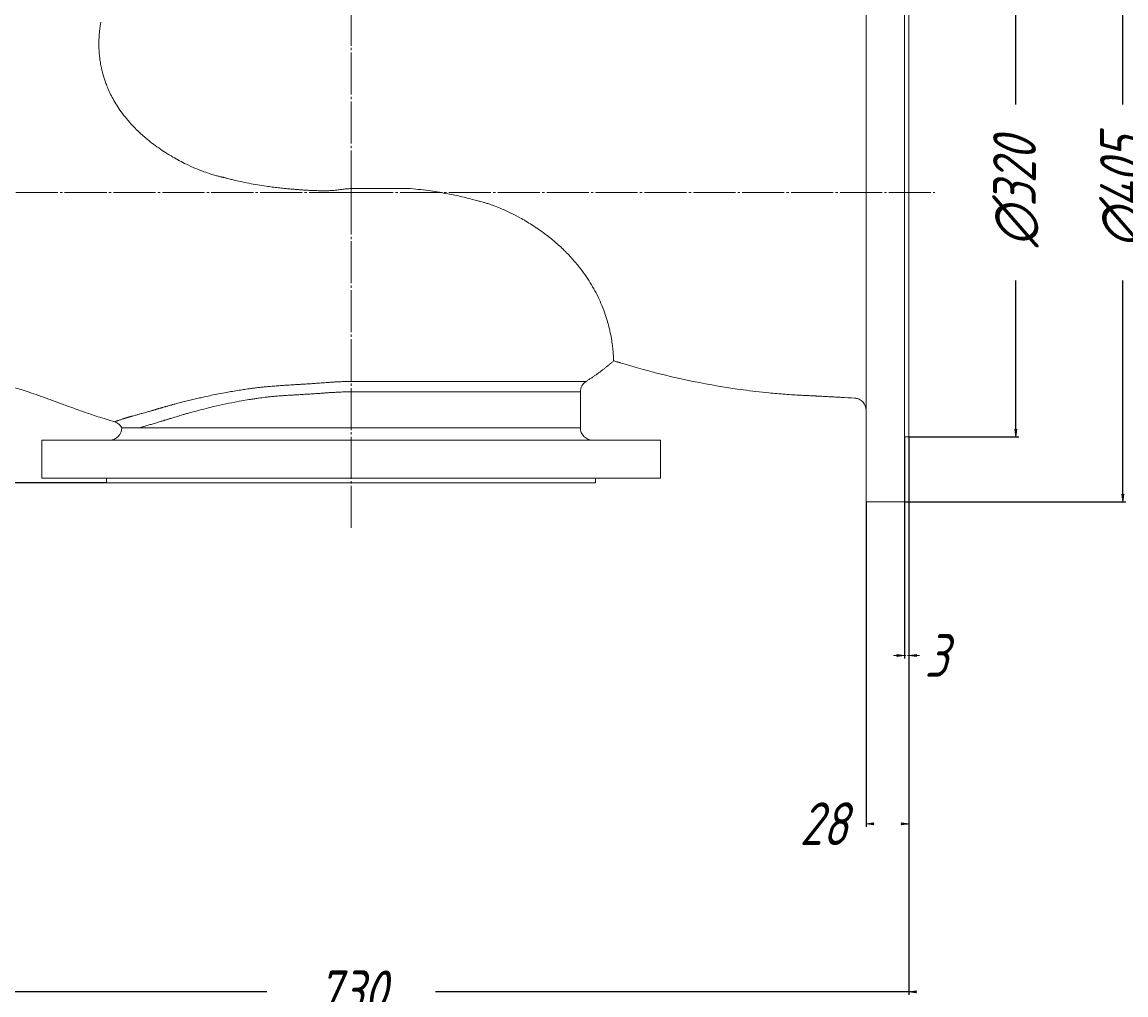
# Model space of a CAD drawing. Header units: millimetres. Extents: x 0 to 2100, y -1326 to 326.
# Tile 3 of 5: x 560 to 1282, y -743 to -107. Entities that reach past the tile are written whole.
import ezdxf

# ---------------------------------------------------------------- set-up
doc = ezdxf.new("R2010")
doc.units = ezdxf.units.MM
doc.linetypes.add('K5LT_AXLED', pattern=[31.9932975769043, 27.4932975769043, -1.5, 1.5, -1.5])
doc.linetypes.add('K5LT_THIN', pattern=[0])
doc.layers.add('Системный слой', color=7, linetype='Continuous')
doc.styles.add('KDIMTEXTSTYLE', font='GOST_AU.SHX', dxfattribs={"width": 0.96, "oblique": 15, "height": 5})
doc.dimstyles.new('KDIMSTYLE (1.00)', dxfattribs={"dimtxt": 5, "dimasz": 1, "dimexe": 2, "dimexo": 0, "dimgap": 1, "dimtad": 1, "dimtxsty": 'KDIMTEXTSTYLE', "dimsah": 1, "dimcen": 0, "dimdle": 1, "dimadec": 0, "dimazin": 0, "dimtfac": 0.667, "dimtmove": 0, "dimatfit": 3, "dimfxl": 1, "dimtvp": 1, "dimtolj": 1, "dimtzin": 0, "dimarcsym": 0})

# ---------------------------------------------------------------- blocks, each defined once
blk = doc.blocks.new('KDIMARROW_01')
at = {"layer": 'Системный слой'}
blk.add_hatch(color=0, dxfattribs=at).paths.add_polyline_path([(0, 0), (-5, 0.658262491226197), (-4.5, 5.51091059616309e-16), (-5, -0.6582624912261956)])
at = {"layer": 'Системный слой', "color": 0, "linetype": 'K5LT_THIN', "lineweight": 9}
for p, q in [((-4.5, 5.51091059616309e-16), (-5, 0.658262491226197)), ((-5, 0.658262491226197), (0, 0)), ((0, 0), (-5, -0.6582624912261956)), ((-5, -0.6582624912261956), (-4.5, 5.51091059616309e-16)), ((0, 0), (-1, 0))]:
    blk.add_line(p, q, dxfattribs=at)
blk = doc.blocks.new('U1')
at = {"layer": 'Системный слой', "color": 30, "linetype": 'K5LT_AXLED', "lineweight": 9, "true_color": 0xff8000}
for q in [(775, 325.9999999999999), (374.5000000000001, -218.0000000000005), (1157, -218.0000000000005), (775, -438)]:
    blk.add_line((775, -218.0000000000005), q, dxfattribs=at)
blk = doc.blocks.new('KDIMARROW_02')
at = {"layer": 'Системный слой'}
blk.add_hatch(color=0, dxfattribs=at).paths.add_polyline_path([(4.5, -5.51091059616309e-16), (5, 0.6582624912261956), (0, 0), (5, -0.658262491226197)])
at = {"layer": 'Системный слой', "color": 0, "linetype": 'K5LT_THIN', "lineweight": 9}
for p, q in [((0, 0), (-1, 0)), ((5, 0.6582624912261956), (0, 0)), ((0, 0), (5, -0.658262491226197)), ((0, 0), (7, -8.572527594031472e-16)), ((4.5, -5.51091059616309e-16), (5, 0.6582624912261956)), ((5, -0.658262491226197), (4.5, -5.51091059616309e-16))]:
    blk.add_line(p, q, dxfattribs=at)

msp = doc.modelspace()

# ---------------------------------------------------------------- linework, layer by layer
at = {"layer": 'Системный слой', "color": 7, "linetype": 'K5LT_THIN', "lineweight": 9}
for p, q in [((1112, -218.0000000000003), (1112, -15.50000000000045)), ((1137, -218.0000000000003), (1137, -15.50000000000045)), ((1140, -58.00000000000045), (1140, -218.0000000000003)), ((1112, -128.6206171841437), (1112, -160.4714676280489)), ((775, -215.5233826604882), (813.9208412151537, -215.5233826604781)), ((1112, -420.5000000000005), (1112, -218.0000000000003)), ((1137, -420.5000000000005), (1137, -218.0000000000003)), ((1140, -218.0000000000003), (1140, -378.0000000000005)), ((775, -341.6992703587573), (928.707784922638, -341.6992703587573)), ((775, -348.4503361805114), (924.9999999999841, -348.4503361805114)), ((924.9999999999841, -372.0000000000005), (924.9999999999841, -348.4503361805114)), ((924.9999999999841, -372.0000000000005), (924.9999999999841, -348.4503361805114)), ((625.000000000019, -372.0000000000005), (636.638204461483, -371.9999999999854)), ((636.638204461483, -371.9999999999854), (775, -372.0000000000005)), ((775, -372.0000000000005), (924.9999999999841, -372.0000000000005)), ((572.5000000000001, -380.0000000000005), (775, -380.0000000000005)), ((572.5000000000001, -405.0000000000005), (572.5000000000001, -380.0000000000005)), ((775, -380.0000000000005), (977.5, -380.0000000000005)), ((977.5000000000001, -405.0000000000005), (977.5000000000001, -380.0000000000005)), ((1137, -378.0000000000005), (1140, -378.0000000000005)), ((572.5000000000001, -405.0000000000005), (775, -405.0000000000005)), ((615.0000000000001, -405.0000000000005), (615.0000000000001, -408.0000000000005)), ((775, -408.0000000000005), (615.0000000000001, -408.0000000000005)), ((775, -405.0000000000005), (977.5, -405.0000000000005)), ((935.0000000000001, -408.0000000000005), (775, -408.0000000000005)), ((935.0000000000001, -405.0000000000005), (935.0000000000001, -408.0000000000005)), ((1137, -420.5000000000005), (1112, -420.5000000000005))]:
    msp.add_line(p, q, dxfattribs=at)
for centre, radius, start, end in [((933.0000000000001, -348.4503361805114), 8, 122.4475203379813, 179.9999999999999), ((1104.00022013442, -360.5711872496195), 7.999779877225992, 0.003091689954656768, 86.85180763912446), ((617.9559850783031, -375.7923414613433), 7.999999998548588, 28.29703748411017, 73.54644294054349), ((617.0000000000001, -372.0000000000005), 8, 270, 0), ((933.0000000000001, -372.0000000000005), 8, 180, 270)]:
    msp.add_arc(centre, radius, start, end, dxfattribs=at)
for points, knots in [([(611.2160721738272, -106.5902630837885), (611.2197035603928, -106.5932032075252), (611.1618075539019, -106.9021887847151), (610.9759767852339, -108.0134479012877), (610.797875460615, -109.2274188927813), (610.6384688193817, -110.3490879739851), (610.5008072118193, -111.5225857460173), (610.3592206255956, -112.7906316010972), (610.2238406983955, -114.1782525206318), (610.1319304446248, -115.5746957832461), (610.0428623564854, -116.9744876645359), (609.9761045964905, -118.3919480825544), (609.953320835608, -119.8821536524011), (609.9505722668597, -121.4915678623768), (609.9682562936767, -123.199453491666), (610.0365194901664, -124.9374999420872), (610.1626721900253, -126.6123789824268), (610.299883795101, -128.2979389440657), (610.4831831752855, -130.0998234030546), (610.754340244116, -132.0336171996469), (611.0761559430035, -133.9461394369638), (611.4227629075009, -135.8269100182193), (611.8303955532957, -137.7212440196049), (612.350402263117, -139.770146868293), (612.968528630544, -142.0481510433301), (613.7907714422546, -144.6265395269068), (614.8681641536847, -147.6266749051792), (616.2857182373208, -151.064430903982), (618.1091848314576, -154.9053798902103), (620.3422808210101, -158.9297119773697), (622.9942659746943, -163.142248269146), (626.1661462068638, -167.5565998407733), (630.042257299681, -172.2462966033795), (634.7866812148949, -177.2644368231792), (641.0557854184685, -182.9954418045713), (648.9309521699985, -189.0545317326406), (657.9563392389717, -194.799897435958), (666.1187808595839, -199.1290351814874), (672.9788328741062, -202.2428700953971), (678.3360819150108, -204.3654051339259), (682.7695398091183, -205.8915854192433), (686.0124774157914, -206.8633829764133), (688.1417619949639, -207.4317884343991), (689.4151826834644, -207.744479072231), (690.2347743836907, -207.9368945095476), (690.8760432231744, -208.0736364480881), (691.4839506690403, -208.2057426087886), (692.1862363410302, -208.3855277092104), (693.0905865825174, -208.6187433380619), (694.3622933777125, -208.9501331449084), (696.1624785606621, -209.4122272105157), (698.8577336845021, -210.0690234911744), (702.8671595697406, -210.9878069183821), (708.0711459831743, -212.0624431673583), (713.7469613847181, -213.0890572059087), (718.8911506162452, -213.8957499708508), (723.3398299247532, -214.5129351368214), (727.2498609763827, -214.9948512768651), (730.8662012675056, -215.3861180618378), (734.0389388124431, -215.6829938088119), (736.9844666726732, -215.9260685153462), (739.7915241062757, -216.1530511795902), (742.5101262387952, -216.3549770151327), (745.0901242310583, -216.5305872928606), (747.5346004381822, -216.6670629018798), (749.9929748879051, -216.7764258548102), (752.3274398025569, -216.8580754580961), (754.6079069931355, -216.9137519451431), (756.6563492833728, -216.9293431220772), (758.5634137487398, -216.9177582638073), (760.2108683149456, -216.8878287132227), (761.6308829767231, -216.8419207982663), (763.0608925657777, -216.770684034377), (764.708813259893, -216.6250205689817), (766.7466100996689, -216.3682156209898), (769.1623748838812, -216.0132483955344), (771.943503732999, -215.6449457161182), (773.9404559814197, -215.5211786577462), (775, -215.5233826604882)], [0, 0, 0, 0, 3.624292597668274, 6.425015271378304, 8.280533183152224, 9.74389168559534, 11.03457215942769, 12.43234554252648, 13.70276577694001, 14.90115624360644, 15.95577233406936, 16.97753010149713, 17.98564231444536, 18.97703082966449, 20.05074921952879, 21.06773969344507, 21.9404087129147, 22.75610738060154, 23.68256119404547, 24.62335007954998, 25.51559936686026, 26.30249626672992, 27.11165255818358, 27.94306824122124, 28.84758107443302, 29.85514867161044, 30.96577103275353, 32.2575573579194, 33.64977229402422, 35.09838429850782, 36.53543720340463, 38.07821676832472, 39.75550728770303, 41.57441564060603, 43.62542250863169, 46.41531407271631, 49.18574237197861, 51.68492907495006, 53.34333039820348, 54.81262679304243, 55.98918262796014, 56.84655778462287, 57.35279482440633, 57.6479282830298, 57.83640312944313, 57.98882201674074, 58.14549172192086, 58.30641224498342, 58.5337229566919, 58.84319005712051, 59.28941908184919, 59.91968655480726, 60.91336870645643, 62.35616630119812, 63.87682077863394, 65.19877362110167, 66.21825047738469, 67.20595095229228, 68.09887169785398, 68.90363589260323, 69.58374061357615, 70.32038292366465, 70.98198339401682, 71.58265258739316, 72.19880654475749, 72.78891104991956, 73.41127469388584, 73.9209460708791, 74.45459545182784, 74.930049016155, 75.33527879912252, 75.66940573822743, 75.98791129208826, 76.39667909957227, 76.90770052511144, 77.53356347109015, 78.23693798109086, 79, 79, 79, 79]), ([(813.9208412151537, -215.5233826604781), (818.3338764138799, -215.9232793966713), (826.4782541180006, -216.8634657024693), (837.6804438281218, -218.7190209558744), (846.3366511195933, -220.5587330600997), (852.6601911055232, -222.1269844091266), (856.6776272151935, -223.2125610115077), (859.3988003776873, -223.9034461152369), (861.4001802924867, -224.4314569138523), (863.4531580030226, -225.0303410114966), (866.0768192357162, -225.8967603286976), (869.5681824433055, -227.1623580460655), (874.0655874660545, -228.9809775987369), (879.485152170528, -231.453316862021), (886.0700815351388, -234.8477423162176), (893.7330328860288, -239.3827151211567), (901.909874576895, -245.0370598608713), (909.4730499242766, -251.17184838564), (916.0132384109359, -257.3476315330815), (921.4847178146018, -263.3071638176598), (926.0945895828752, -269.0687294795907), (929.9148797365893, -274.5365973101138), (933.1896315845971, -279.8550689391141), (936.0797006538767, -285.2313877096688), (938.6807252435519, -290.8754397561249), (940.877179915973, -296.5058434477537), (942.6906406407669, -302.1101840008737), (944.0950387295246, -307.4582530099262), (945.1584169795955, -312.5931371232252), (945.865405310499, -317.0605452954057), (946.2818076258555, -320.5715502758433), (946.5024696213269, -323.0275182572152), (946.6235770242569, -324.6654708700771), (946.6923228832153, -325.7916950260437), (946.7371858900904, -326.601968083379), (946.7661880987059, -327.222320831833), (946.7856450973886, -327.710486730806), (946.7984064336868, -328.0247736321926), (946.8029063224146, -328.1653816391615), (946.8037220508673, -328.1882520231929), (946.8038238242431, -328.1882608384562)], [0, 0, 0, 0, 1.943457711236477, 3.576238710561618, 4.93521375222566, 5.793385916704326, 6.415351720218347, 6.753133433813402, 7.02987058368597, 7.328181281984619, 7.693647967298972, 8.239134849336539, 8.954338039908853, 9.816838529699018, 10.85105574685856, 12.2126207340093, 13.74140459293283, 15.26887510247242, 16.60512602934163, 17.88922529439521, 19.10579692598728, 20.23477765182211, 21.31135459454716, 22.46986843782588, 23.71353489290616, 25.10704100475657, 26.49522279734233, 28.05135865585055, 29.68955567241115, 31.49577725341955, 33.16987625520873, 34.56500201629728, 35.6664963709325, 36.56443899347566, 37.38949963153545, 38.14167828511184, 38.91762378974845, 39.82030469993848, 40.52692842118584, 41, 41, 41, 41]), ([(1104.439557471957, -352.5834803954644), (1101.523962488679, -352.4230157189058), (1097.803547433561, -352.2182532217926), (1093.139959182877, -351.9615886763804), (1090.771581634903, -351.8312309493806), (1088.58744323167, -351.7110485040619), (1086.803955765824, -351.612808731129), (1085.286842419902, -351.5295527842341), (1083.685270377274, -351.4406536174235), (1082.039433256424, -351.3475003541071), (1080.722295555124, -351.2761600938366), (1080.087560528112, -351.243291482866), (1079.992110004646, -351.2383604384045), (1079.827472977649, -351.2298821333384), (1079.524347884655, -351.2143738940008), (1079.021084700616, -351.1889419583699), (1078.111120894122, -351.1438225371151), (1076.969108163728, -351.0891373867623), (1075.694235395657, -351.028042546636), (1074.2523198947, -350.9627211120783), (1071.945914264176, -350.8630963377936), (1068.61942077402, -350.7001107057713), (1064.080474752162, -350.4284706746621), (1057.232324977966, -349.9511560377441), (1046.27546862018, -348.9967397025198), (1026.138215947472, -346.6538796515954), (993.5830182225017, -341.1285390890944), (966.7176184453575, -334.2705885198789), (950.666516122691, -329.3539831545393), (949.9659291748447, -329.1396221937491), (949.08897835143, -328.8740923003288), (948.0521955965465, -328.5639319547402), (947.241358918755, -328.3209014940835), (946.8034431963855, -328.1882551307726)], [0, 0, 0, 0, 1.860814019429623, 2.37448129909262, 2.976425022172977, 3.372402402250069, 3.768402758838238, 4.114884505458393, 4.340286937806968, 4.790933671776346, 5.165270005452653, 5.18087196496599, 5.196000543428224, 5.226153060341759, 5.285962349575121, 5.389365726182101, 5.547333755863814, 5.864484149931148, 6.122642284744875, 6.359921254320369, 6.782258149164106, 7.577653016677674, 8.511787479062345, 9.662243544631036, 11.95957162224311, 15.51532922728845, 22.58175191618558, 32.99703740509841, 33.12769513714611, 33.30850057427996, 33.46477542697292, 33.7089350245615, 34, 34, 34, 34]), ([(620.221889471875, -368.1199443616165), (616.4210835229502, -366.9954699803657), (609.3834811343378, -364.7863882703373), (600.0542932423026, -361.6051655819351), (591.733937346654, -358.6317330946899), (584.1315093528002, -355.8407384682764), (576.9965487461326, -353.2105908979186), (570.352328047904, -350.8037514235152), (564.3503272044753, -348.7198917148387), (559.1437908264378, -347.0380878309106), (554.8440735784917, -345.7829918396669), (551.3288139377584, -344.8892274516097), (548.5088697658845, -344.2861178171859), (546.3012291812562, -343.9208585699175), (544.6186025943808, -343.7188668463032), (543.2713150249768, -343.6192702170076), (542.1028092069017, -343.6003486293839), (541.1149188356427, -343.6479180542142), (540.3654134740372, -343.7386334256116), (539.8745431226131, -343.8395481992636), (539.5705694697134, -343.9220020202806), (539.3603687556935, -343.98608586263), (539.1973694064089, -344.0520334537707), (539.0661038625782, -344.1266047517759), (538.9428658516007, -344.1855078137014), (538.807540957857, -344.2251253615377), (538.6479790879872, -344.2707142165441), (538.4567600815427, -344.339008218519), (538.0690967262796, -344.3855377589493), (537.4237915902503, -344.3416380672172), (536.8707808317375, -344.2922180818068), (536.5021674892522, -344.2625372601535), (536.0873735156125, -344.2340879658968), (535.3943065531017, -344.1856973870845), (534.2423446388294, -344.1101688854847), (532.3432228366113, -343.9954228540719), (529.212834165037, -343.8341037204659), (524.1053295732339, -343.6477709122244), (516.4535399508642, -343.5639993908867), (506.6205922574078, -343.8379718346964), (496.2205285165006, -344.6448010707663), (487.1157502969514, -345.8138957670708), (480.4003046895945, -346.9291816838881), (476.2450652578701, -347.7712623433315), (473.5226577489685, -348.2870138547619), (472.6468742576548, -348.5743055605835), (471.9722815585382, -348.7006127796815), (471.4882773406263, -348.7715258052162), (470.7383884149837, -348.8539116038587), (469.5700424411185, -348.9572254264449), (468.3566954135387, -349.0562932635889), (467.4167780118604, -349.1373849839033), (466.798618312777, -349.1960412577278), (466.3016409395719, -349.2500654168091), (465.7656260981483, -349.312620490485), (465.1410458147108, -349.3921033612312), (464.4772386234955, -349.4837643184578), (463.8268527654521, -349.5770597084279), (463.2135386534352, -349.6641182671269), (462.480299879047, -349.7614202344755), (461.5305447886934, -349.8867393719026), (460.0823941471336, -350.0781739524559), (457.8314564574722, -350.3755637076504), (454.47149371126, -350.8195549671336), (450.0382993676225, -351.4053552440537), (446.7263744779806, -351.8429191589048), (444.950746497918, -352.0774613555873)], [0, 0, 0, 0, 2.151543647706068, 4.176917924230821, 6.059231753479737, 8.027003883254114, 10.00978268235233, 12.02135663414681, 14.09428126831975, 16.03934019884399, 17.80993159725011, 19.39632157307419, 20.8580146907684, 22.12736154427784, 23.17396417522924, 24.07281502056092, 24.99542367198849, 25.94263225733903, 26.74187317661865, 27.33899066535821, 27.6854261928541, 27.94170353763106, 28.2109585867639, 28.47287251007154, 28.71851217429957, 28.85432337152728, 28.99899778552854, 29.32907342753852, 29.67608661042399, 30.00897118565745, 30.16059643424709, 30.30253440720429, 30.44559276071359, 30.68171700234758, 31.16068323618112, 31.8824914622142, 33.05466571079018, 35.09681779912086, 38.36634354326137, 42.9275325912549, 48.09665177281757, 52.50290104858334, 55.7010368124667, 57.54573525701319, 58.70881411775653, 59.25695915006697, 59.41859594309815, 59.53531098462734, 59.7248197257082, 59.9637569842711, 60.21965016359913, 60.38318588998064, 60.50452705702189, 60.61191469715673, 60.74536235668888, 60.92554137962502, 61.14895418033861, 61.36685542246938, 61.5590723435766, 61.7398908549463, 62.02550309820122, 62.40716620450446, 63.03552148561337, 64.03818657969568, 65.41207877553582, 67, 67, 67, 67]), ([(631.3265608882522, -364.4756810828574), (632.1184180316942, -364.2585981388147), (633.6510904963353, -363.8320327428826), (635.9444598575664, -363.1867720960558), (637.961476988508, -362.6241315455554), (639.6735785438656, -362.1440396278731), (641.0800390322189, -361.7511105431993), (642.3192325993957, -361.4040114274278), (643.3865268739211, -361.1034055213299), (644.3167267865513, -360.8414315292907), (645.1516496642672, -360.6097438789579), (645.931563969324, -360.3873187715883), (646.6929386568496, -360.1630207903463), (647.432452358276, -359.9340094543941), (648.1567772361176, -359.7099226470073), (648.8364206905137, -359.5032795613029), (649.4656345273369, -359.3141414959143), (650.067938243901, -359.1386280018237), (650.7337846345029, -358.9538175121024), (651.4823554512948, -358.740084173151), (652.3326203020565, -358.4893431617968), (653.1819754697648, -358.2385754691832), (654.0629960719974, -357.991900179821), (654.9982072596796, -357.7396580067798), (656.1125337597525, -357.4318330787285), (657.474196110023, -357.0580406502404), (659.3373353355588, -356.554550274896), (661.8487971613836, -355.8877930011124), (665.0465721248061, -355.0609923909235), (668.5805982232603, -354.1739380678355), (672.1693980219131, -353.3067564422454), (675.6539454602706, -352.4914183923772), (679.4360345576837, -351.642305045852), (683.6198590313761, -350.7488218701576), (688.3911093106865, -349.7801418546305), (692.955113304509, -348.9169964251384), (697.4291786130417, -348.1321991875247), (701.4574295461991, -347.4608331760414), (705.4062755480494, -346.8520036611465), (708.7993253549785, -346.3753499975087), (711.8041888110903, -345.9775429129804), (714.5560982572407, -345.6364915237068), (717.4133822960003, -345.3225303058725), (720.6391522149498, -345.019597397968), (724.1217185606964, -344.7316107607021), (727.6491057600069, -344.4776526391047), (730.6977165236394, -344.2742140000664), (733.2993475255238, -344.1114619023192), (735.64820808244, -343.9676541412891), (738.0321696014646, -343.8213624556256), (740.4751715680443, -343.6707048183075), (742.8406458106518, -343.5230850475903), (745.0149675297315, -343.3856264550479), (746.9641711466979, -343.2603357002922), (748.7708693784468, -343.1399219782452), (750.5370908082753, -343.0299705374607), (752.3910098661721, -342.8947604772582), (754.3818610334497, -342.7437991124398), (756.490433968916, -342.5808218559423), (758.6763272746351, -342.4278547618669), (760.9461627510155, -342.2568051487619), (763.2688449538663, -342.0971117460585), (765.6049100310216, -341.9722902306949), (767.9800129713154, -341.8527632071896), (770.3455079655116, -341.7730003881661), (772.6986457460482, -341.7077082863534), (774.2423228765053, -341.6952487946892), (775, -341.6992703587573)], [0, 0, 0, 0, 2.257442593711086, 4.217232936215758, 5.879371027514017, 7.094638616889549, 8.1532618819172, 9.017878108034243, 9.769265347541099, 10.3939652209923, 10.92934044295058, 11.44373419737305, 11.94862267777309, 12.46509224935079, 12.9672217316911, 13.42981915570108, 13.83179815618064, 14.20040783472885, 14.56233422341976, 15.04725141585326, 15.57865846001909, 16.13688904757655, 16.60519811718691, 17.14480901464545, 17.75158151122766, 18.51548545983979, 19.45805866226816, 20.89385291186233, 22.65241389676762, 24.57257568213, 26.37150720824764, 28.05798510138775, 29.68472693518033, 31.79417766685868, 33.90841651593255, 36.17114457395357, 37.84751385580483, 39.72923685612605, 41.31485456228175, 42.79677000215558, 43.90470884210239, 44.98118021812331, 46.1030038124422, 47.3292496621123, 48.78584912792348, 50.21108966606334, 51.44083090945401, 52.35186826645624, 53.21672984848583, 54.14806342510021, 55.11536084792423, 56.03098686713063, 56.8604053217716, 57.60371911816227, 58.25875059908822, 58.91367197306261, 59.61236775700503, 60.37583683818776, 61.16806454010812, 61.98905086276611, 62.8359860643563, 63.69893275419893, 64.5693356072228, 65.43118313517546, 66.3164350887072, 67.17270737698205, 68, 68, 68, 68]), ([(636.638204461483, -371.9999999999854), (637.3091905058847, -371.79877168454), (638.5960909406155, -371.4131215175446), (640.4861668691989, -370.8467455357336), (642.1018151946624, -370.3619703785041), (643.4960287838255, -369.9436758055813), (644.7805397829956, -369.5584288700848), (646.1717278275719, -369.1407791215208), (647.6955893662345, -368.68319204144), (649.2620154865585, -368.2129376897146), (650.6131974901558, -367.8075739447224), (651.6925887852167, -367.4807166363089), (652.530202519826, -367.2234920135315), (653.3229605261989, -366.9765509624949), (654.1406625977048, -366.7210346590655), (655.0240833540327, -366.4440594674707), (655.9724864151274, -366.1479770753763), (657.0392225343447, -365.8143644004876), (658.2761150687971, -365.4306803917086), (659.683866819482, -364.998099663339), (661.2354724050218, -364.5290004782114), (662.8880094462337, -364.0357635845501), (664.7160311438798, -363.498191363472), (666.84488829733, -362.8825573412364), (669.447011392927, -362.1456489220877), (672.8256689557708, -361.2141183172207), (677.4672254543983, -359.9829541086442), (683.5942109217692, -358.4527633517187), (690.8906035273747, -356.782152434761), (698.0402863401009, -355.3185910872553), (704.148680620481, -354.2038430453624), (708.5795546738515, -353.4712101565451), (711.9076200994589, -352.9630826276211), (714.4185306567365, -352.6026314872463), (716.6413597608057, -352.3018732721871), (718.8942633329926, -352.0261867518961), (721.4437296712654, -351.747982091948), (724.4572054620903, -351.4626578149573), (727.6062478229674, -351.2025017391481), (730.8219631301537, -350.9666853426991), (733.9306041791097, -350.7632135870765), (737.0190151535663, -350.5769453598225), (740.0687282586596, -350.3894946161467), (743.1834317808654, -350.2047880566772), (746.3642516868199, -350.0108231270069), (749.5516678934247, -349.8097370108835), (752.4563168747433, -349.6118764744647), (755.0113742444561, -349.4349316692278), (757.3427090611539, -349.2712630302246), (759.7098838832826, -349.095082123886), (762.3091310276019, -348.9305010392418), (765.24832298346, -348.7518176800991), (768.4643925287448, -348.5845693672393), (771.7734822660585, -348.4777942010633), (773.9488086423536, -348.4513203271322), (775, -348.4503361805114)], [0, 0, 0, 0, 1.645548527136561, 3.029052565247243, 4.150512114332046, 5.00992717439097, 5.824305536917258, 6.665417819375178, 7.649787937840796, 8.594625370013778, 9.408899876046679, 9.932755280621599, 10.3940188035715, 10.80660678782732, 11.26244568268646, 11.74076936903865, 12.23755446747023, 12.76147306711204, 13.41169835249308, 14.14776705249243, 14.89830925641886, 15.70201830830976, 16.54780963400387, 17.52559264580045, 18.69246302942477, 20.10933528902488, 22.04301714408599, 24.69655337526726, 27.71625514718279, 30.69191011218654, 32.81075586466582, 34.42648124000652, 35.45361081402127, 36.33026351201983, 37.05275655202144, 37.76334429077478, 38.68281722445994, 39.68550327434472, 40.82411637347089, 41.85555074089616, 42.8899531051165, 43.89023090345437, 44.87610202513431, 45.85426812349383, 46.90321532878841, 47.9289647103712, 48.89213158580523, 49.66440664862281, 50.35528969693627, 51.10670898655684, 51.91452429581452, 52.82953142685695, 53.90777796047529, 54.98670637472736, 56, 56, 56, 56]), ([(1104.439557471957, -352.5834803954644), (1104.49268528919, -352.5864063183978), (1104.599062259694, -352.5933257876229), (1104.811737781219, -352.6114350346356), (1105.157351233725, -352.6513501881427), (1105.666692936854, -352.7388746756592), (1106.378878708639, -352.9184520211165), (1107.202272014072, -353.2184455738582), (1108.081208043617, -353.666861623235), (1108.906774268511, -354.2264150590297), (1109.661403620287, -354.8891777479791), (1110.329105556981, -355.6436330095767), (1110.896347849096, -356.4752390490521), (1111.352840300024, -357.3665343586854), (1111.692037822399, -358.3007176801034), (1111.867018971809, -359.0613728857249), (1111.930511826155, -359.5126242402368), (1111.945172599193, -359.6377318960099)], [0, 0, 0, 0, 0.2569598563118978, 0.5148215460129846, 1.030544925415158, 1.936788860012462, 3.008890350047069, 4.572477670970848, 6.158601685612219, 7.761672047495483, 9.376462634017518, 10.99618338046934, 12.61444727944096, 14.22484422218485, 15.82106768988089, 17.39703772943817, 18, 18, 18, 18]), ([(620.2219343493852, -368.1199576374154), (620.2523442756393, -368.1289074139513), (620.3265309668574, -368.0960737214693), (620.5539128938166, -367.9841622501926), (620.7961159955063, -367.8909521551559), (621.0172075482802, -367.8044801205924), (621.2909239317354, -367.6975099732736), (621.6552828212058, -367.5574314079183), (622.0835843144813, -367.3978117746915), (622.5702553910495, -367.2234600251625), (623.1808589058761, -367.0062565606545), (623.9725390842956, -366.7305311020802), (624.9238831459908, -366.4119476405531), (625.8204894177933, -366.1201353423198), (626.6057590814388, -365.8699409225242), (627.270302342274, -365.6639046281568), (627.9037585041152, -365.4705334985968), (628.4904449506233, -365.2941574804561), (629.0246204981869, -365.1358175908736), (629.5099633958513, -364.9939639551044), (629.9745270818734, -364.8595571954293), (630.4307455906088, -364.7287420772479), (630.8851517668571, -364.5996955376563), (631.1821371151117, -364.5161320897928), (631.3265608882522, -364.4756810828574)], [0, 0, 0, 0, 2.915825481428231, 4.928075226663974, 6.035360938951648, 6.905182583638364, 8.04163206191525, 9.371044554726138, 10.6821547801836, 11.83351836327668, 13.13455416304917, 14.92707971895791, 16.68646743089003, 18.23284933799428, 19.23756822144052, 20.17776913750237, 21.01056613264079, 21.7520899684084, 22.40938762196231, 22.97657643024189, 23.47558079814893, 24.01658060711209, 24.52472034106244, 25, 25, 25, 25])]:
    msp.add_open_spline(points, degree=3, knots=knots, dxfattribs=at)
msp.add_rational_spline([(928.707784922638, -341.6992703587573), (935.3413129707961, -337.4817838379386), (941.3955539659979, -332.9724729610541), (946.8038824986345, -328.1882089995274)], [0.4999999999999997, 0.4917159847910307, 0.484495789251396, 0.4783394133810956], degree=3, dxfattribs=at)

# ---------------------------------------------------------------- block references
at = {"layer": 'Системный слой'}
msp.add_blockref('U1', (0, 0), dxfattribs=at)

# ---------------------------------------------------------------- dimensions: what is measured, and where the dimension line sits
at = {"layer": 'Системный слой', "color": 7}
for base, p1, p2, location, override in [((345.0000000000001, -218.0000000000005), (672.7, 168.9999999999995), (410.0000000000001, -218.0000000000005), (345.0000000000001, -24.50000000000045), {"dimexo": 0, "dimpost": '\\H28.0;\\W0.965;\\Q15;<>', "dimblk1": 'KDIMARROW_01', "dimblk2": 'KDIMARROW_01', "dimse1": 0, "dimse2": 0, "dimclrt": 7, "dimtolj": 1}), ((1280, -15.50000000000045), (1137, -420.5000000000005), (1137, -15.50000000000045), (1280, -218.0000000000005), {"dimexo": 0, "dimpost": '\\H28.0;\\W0.965;\\Q15;∅<>', "dimblk1": 'KDIMARROW_01', "dimblk2": 'KDIMARROW_01', "dimse1": 0, "dimse2": 0, "dimclrt": 7, "dimtolj": 1}), ((1210, -58.00000000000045), (1140, -378.0000000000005), (1140, -58.00000000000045), (1210, -218.0000000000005), {"dimexo": 0, "dimpost": '\\H28.0;\\W0.965;\\Q15;∅<>', "dimblk1": 'KDIMARROW_01', "dimblk2": 'KDIMARROW_01', "dimse1": 0, "dimse2": 0, "dimclrt": 7, "dimtolj": 1}), ((345.0000000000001, -218.0000000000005), (615, -408.0000000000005), (410.0000000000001, -218.0000000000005), (345.0000000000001, -313.0000000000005), {"dimexo": 0, "dimpost": '\\H28.0;\\W0.965;\\Q15;<>', "dimblk1": 'KDIMARROW_01', "dimblk2": 'KDIMARROW_01', "dimse1": 0, "dimse2": 0, "dimclrt": 7, "dimtolj": 1})]:
    msp.add_linear_dim(base=base, p1=p1, p2=p2, angle=90, location=location, dimstyle='KDIMSTYLE (1.00)', override=override, dxfattribs=at).render()
for base, p1, p2, location, override in [((410.0000000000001, -741), (1140, -378.0000000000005), (410.0000000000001, -378.0000000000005), (775, -741), {"dimexo": 0, "dimpost": '\\H28.0;\\W0.965;\\Q15;<>', "dimblk1": 'KDIMARROW_01', "dimblk2": 'KDIMARROW_01', "dimse1": 0, "dimse2": 0, "dimclrt": 7, "dimtolj": 1}), ((1140, -631), (1112, -420.5000000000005), (1140, -378.0000000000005), (1084.124000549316, -631), {"dimexo": 0, "dimpost": '\\H28.0;\\W0.965;\\Q15;<>', "dimblk1": 'KDIMARROW_01', "dimblk2": 'KDIMARROW_01', "dimse1": 0, "dimse2": 0, "dimclrt": 7, "dimtolj": 1}), ((1140, -521), (1137, -378.0000000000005), (1140, -378.0000000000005), (1157.874750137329, -521), {"dimexo": 0, "dimpost": '\\H28.0;\\W0.965;\\Q15;<>', "dimblk1": 'KDIMARROW_02', "dimblk2": 'KDIMARROW_02', "dimse1": 0, "dimse2": 0, "dimclrt": 7, "dimtolj": 1})]:
    msp.add_linear_dim(base=base, p1=p1, p2=p2, location=location, dimstyle='KDIMSTYLE (1.00)', override=override, dxfattribs=at).render()

doc.saveas('drawing.dxf')
